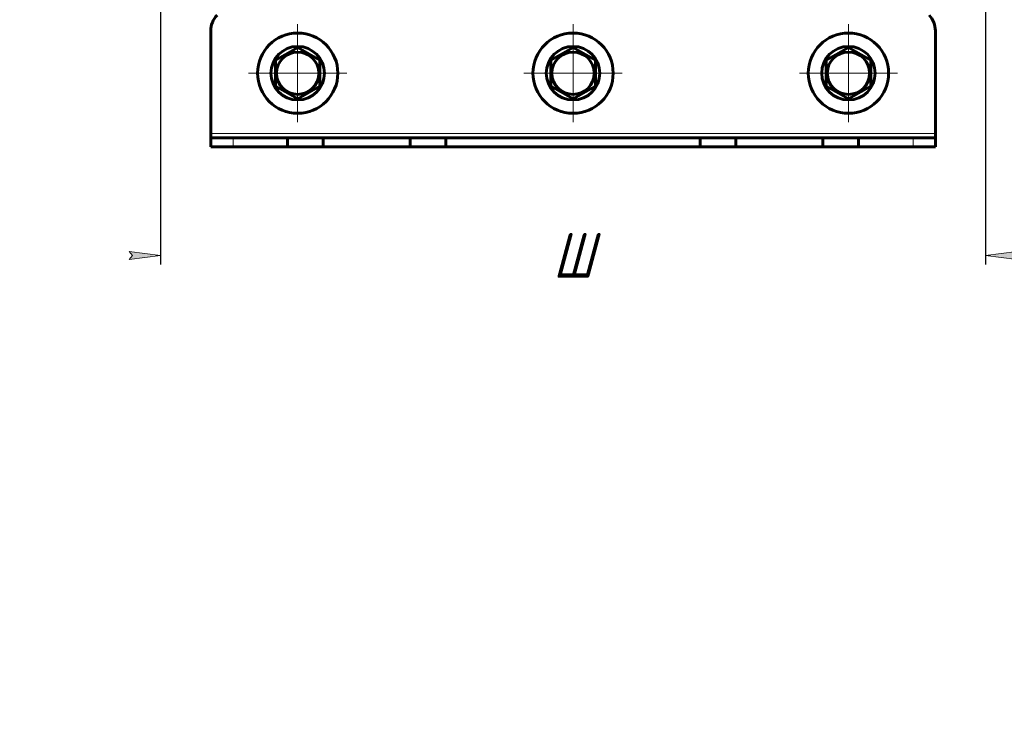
# Model space of a CAD drawing. Header units: millimetres. Extents: x 0 to 420, y 0 to 594.
# Tile 1 of 7: x 0 to 221, y 0 to 159. Entities that reach past the tile are written whole.
import ezdxf

# ---------------------------------------------------------------- set-up
doc = ezdxf.new("R2010")
doc.units = ezdxf.units.MM
for name, pattern in [('K5LT_AXLED', [19.5, 15, -1.5, 1.5, -1.5]), ('K5LT_BASIC', [0]), ('K5LT_THIN', [0])]:
    doc.linetypes.add(name, pattern=pattern)
doc.layers.add('Системный слой', color=7, linetype='Continuous')
doc.styles.add('KDIMTEXTSTYLE', font='GOST_AU.SHX', dxfattribs={"width": 0.96, "oblique": 15, "height": 5})
doc.dimstyles.new('KDIMSTYLE (1.00)', dxfattribs={"dimtxt": 5, "dimasz": 1, "dimexe": 2, "dimexo": 0, "dimgap": 1, "dimtad": 1, "dimtxsty": 'KDIMTEXTSTYLE', "dimsah": 1, "dimcen": 0, "dimdle": 1, "dimadec": 0, "dimazin": 0, "dimtfac": 0.667, "dimtmove": 0, "dimatfit": 3, "dimfxl": 1, "dimtvp": 1, "dimtolj": 1, "dimtzin": 0, "dimarcsym": 0})

# ---------------------------------------------------------------- blocks, each defined once
blk = doc.blocks.new('KDIMARROW_01')
at = {"layer": 'Системный слой'}
blk.add_hatch(color=0, dxfattribs=at).paths.add_polyline_path([(-7, -0.92), (0, 0), (-7, 0.92), (-6.3, 0)])
at = {"layer": 'Системный слой', "color": 0, "linetype": 'K5LT_THIN', "lineweight": 18}
for p, q in [((-6.3, 0), (-7, 0.92)), ((-7, 0.92), (0, 0)), ((0, 0), (-7, -0.92)), ((-7, -0.92), (-6.3, 0)), ((0, 0), (-1, 0))]:
    blk.add_line(p, q, dxfattribs=at)
blk = doc.blocks.new('U40')
at = {"layer": 'Системный слой', "color": 30, "linetype": 'K5LT_AXLED', "lineweight": 18, "true_color": 0xff8000}
for q in [(62.33, 158.17), (51.33, 147.17), (73.33, 147.17), (62.33, 136.17)]:
    blk.add_line((62.33, 147.17), q, dxfattribs=at)
blk = doc.blocks.new('U42')
at = {"layer": 'Системный слой', "color": 30, "linetype": 'K5LT_AXLED', "lineweight": 18, "true_color": 0xff8000}
for q in [(124.08, 158.17), (113.08, 147.17), (135.08, 147.17), (124.08, 136.17)]:
    blk.add_line((124.08, 147.17), q, dxfattribs=at)
blk = doc.blocks.new('U44')
at = {"layer": 'Системный слой', "color": 30, "linetype": 'K5LT_AXLED', "lineweight": 18, "true_color": 0xff8000}
for q in [(185.83, 158.17), (174.83, 147.17), (196.83, 147.17), (185.83, 136.17)]:
    blk.add_line((185.83, 147.17), q, dxfattribs=at)

msp = doc.modelspace()

# ---------------------------------------------------------------- linework, layer by layer
at = {"layer": 'Системный слой', "color": 150, "linetype": 'K5LT_BASIC', "lineweight": 60, "true_color": 0x0080ff}
for p, q in [((42.834, 156.666), (42.834, 133.666)), ((205.334, 133.666), (205.334, 156.666)), ((57.334, 150.053), (62.334, 152.94)), ((62.334, 152.94), (67.334, 150.053)), ((119.084, 150.053), (124.084, 152.94)), ((124.084, 152.94), (129.084, 150.053)), ((180.834, 150.053), (185.834, 152.94)), ((185.834, 152.94), (190.834, 150.053)), ((57.334, 144.279), (57.334, 150.053)), ((67.334, 150.053), (67.334, 144.279)), ((119.084, 144.279), (119.084, 150.053)), ((129.084, 150.053), (129.084, 144.279)), ((180.834, 144.279), (180.834, 150.053)), ((190.834, 150.053), (190.834, 144.279)), ((62.334, 141.393), (57.334, 144.279)), ((67.334, 144.279), (62.334, 141.393)), ((124.084, 141.393), (119.084, 144.279)), ((129.084, 144.279), (124.084, 141.393)), ((185.834, 141.393), (180.834, 144.279)), ((190.834, 144.279), (185.834, 141.393)), ((42.834, 133.666), (42.834, 132.666)), ((42.834, 132.666), (47.834, 132.666)), ((42.834, 130.666), (42.834, 132.666)), ((47.834, 132.666), (60.084, 132.666)), ((60.084, 130.666), (60.084, 132.666)), ((60.084, 132.666), (68.084, 132.666)), ((68.084, 132.666), (87.584, 132.666)), ((68.084, 130.666), (68.084, 132.666)), ((87.584, 132.666), (95.584, 132.666)), ((87.584, 130.666), (87.584, 132.666)), ((95.584, 130.666), (95.584, 132.666)), ((95.584, 132.666), (152.584, 132.666)), ((152.584, 132.666), (160.584, 132.666)), ((152.584, 130.666), (152.584, 132.666)), ((160.584, 132.666), (180.084, 132.666)), ((160.584, 130.666), (160.584, 132.666)), ((180.084, 132.666), (188.084, 132.666)), ((180.084, 130.666), (180.084, 132.666)), ((188.084, 132.666), (200.334, 132.666)), ((188.084, 130.666), (188.084, 132.666)), ((200.334, 132.666), (205.334, 132.666)), ((205.334, 132.666), (205.334, 133.666)), ((205.334, 130.666), (205.334, 132.666)), ((42.834, 130.666), (47.834, 130.666)), ((47.834, 130.666), (60.084, 130.666)), ((60.084, 130.666), (68.084, 130.666)), ((68.084, 130.666), (87.584, 130.666)), ((87.584, 130.666), (95.584, 130.666)), ((95.584, 130.666), (152.584, 130.666)), ((152.584, 130.666), (160.584, 130.666)), ((160.584, 130.666), (180.084, 130.666)), ((180.084, 130.666), (188.084, 130.666)), ((188.084, 130.666), (200.334, 130.666)), ((200.334, 130.666), (205.334, 130.666))]:
    msp.add_line(p, q, dxfattribs=at)
at = {"layer": 'Системный слой', "color": 7, "linetype": 'K5LT_THIN', "lineweight": 18}
for p, q in [((205.334, 133.666), (42.834, 133.666)), ((47.834, 130.666), (47.834, 132.666)), ((200.334, 130.666), (200.334, 132.666))]:
    msp.add_line(p, q, dxfattribs=at)
at = {"layer": 'Системный слой', "color": 150, "linetype": 'K5LT_BASIC', "lineweight": 60, "true_color": 0x0080ff}
for centre, radius in [((62.334, 147.166), 9), ((124.084, 147.166), 9), ((185.834, 147.166), 9), ((62.334, 147.166), 6), ((124.084, 147.166), 6), ((185.834, 147.166), 6), ((62.334, 147.166), 4.75), ((124.084, 147.166), 4.75), ((185.834, 147.166), 4.75)]:
    msp.add_circle(centre, radius, dxfattribs=at)
for centre, start, end in [((47.834, 156.666), 135.573, 180), ((200.334, 156.666), 0, 44.427)]:
    msp.add_arc(centre, 5, start, end, dxfattribs=at)

# ---------------------------------------------------------------- block references
at = {"layer": 'Системный слой'}
for name in ['U40', 'U42', 'U44']:
    msp.add_blockref(name, (0, 0), dxfattribs=at)

# ---------------------------------------------------------------- dimensions: what is measured, and where the dimension line sits
at = {"layer": 'Системный слой', "color": 7}
msp.add_linear_dim(base=(31.584, 106.274), p1=(216.584, 162.666), p2=(31.584, 162.666), location=(124.084, 106.274), text='\\H10.0;\\W0.965;\\Q15;\\H10.0;\\W0.965;\\Q15;\\Q15;Ш', dimstyle='KDIMSTYLE (1.00)', override={"dimexo": 0, "dimblk1": 'KDIMARROW_01', "dimblk2": 'KDIMARROW_01', "dimse1": 0, "dimse2": 0, "dimclrt": 7, "dimtolj": 1}, dxfattribs=at).render()

doc.saveas('drawing.dxf')
